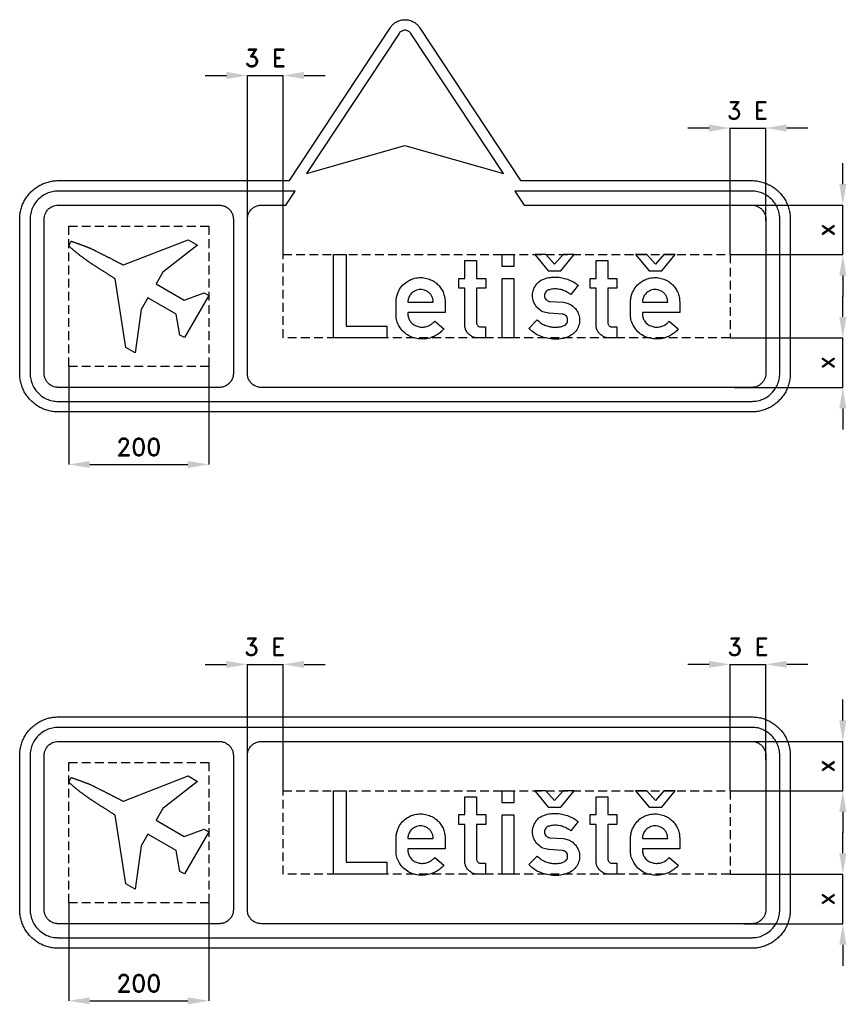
# Model space of a CAD drawing. Header units: millimetres. Extents: x 0 to 1180, y 90 to 1495.
import ezdxf

# ---------------------------------------------------------------- set-up
doc = ezdxf.new("R2010")
doc.units = ezdxf.units.MM
doc.header["$LTSCALE"] = 5
doc.linetypes.add('ČÁRKOVANÁX2', pattern=[1.5, 1, -0.5])
doc.layers.add('Kóty', color=2, linetype='Continuous')
doc.layers.add('Značka', color=7, linetype='Continuous')
doc.styles.get("Standard").update_dxf_attribs({"font": 'romand.shx', "height": 25})
doc.dimstyles.get("Standard").update_dxf_attribs({"dimtxt": 25, "dimasz": 30, "dimexe": 0.18, "dimexo": 0.0625, "dimgap": 12.5, "dimtad": 1, "dimdec": 0, "dimzin": 0, "dimdsep": 46, "dimtxsty": 'Standard', "dimcen": 0.09, "dimadec": 0, "dimazin": 0, "dimtfac": 1, "dimtdec": 0, "dimtofl": 0, "dimtmove": 0, "dimatfit": 3, "dimfxl": 1, "dimtolj": 1, "dimtzin": 0, "dimarcsym": 0})

# ---------------------------------------------------------------- blocks, each defined once
blk = doc.blocks.new('*D0')
at = {"layer": 'Defpoints', "color": 0, "transparency": 16777216}
for p in [(1017.4, 1230.2), (1175, 1230.2), (1014, 1159.7)]:
    blk.add_point(p, dxfattribs=at)
at = {"layer": 'Kóty', "color": 0, "lineweight": -2, "transparency": 16777216}
for p, q in [((1175, 1260.2), (1175, 1290.2)), ((1017.5, 1230.2), (1175.2, 1230.2)), ((1014.1, 1159.7), (1175.2, 1159.7)), ((1175, 1129.7), (1175, 1099.7))]:
    blk.add_line(p, q, dxfattribs=at)
at = {"layer": 'Kóty', "color": 0, "transparency": 16777216}
for points in [[(1170, 1260.2), (1180, 1260.2), (1175, 1230.2)], [(1170, 1129.7), (1180, 1129.7), (1175, 1159.7)]]:
    blk.add_solid(points, dxfattribs=at)
at = {"layer": 'Kóty', "color": 0, "transparency": 16777216, "insert": (1150, 1194.9), "char_height": 25, "attachment_point": 5, "rotation": 90}
blk.add_mtext('\\A1;x', dxfattribs=at)
blk = doc.blocks.new('*D1')
at = {"layer": 'Defpoints', "color": 0, "transparency": 16777216}
for p in [(1014, 1040.7), (1175, 1040.7), (1019.8, 970.2)]:
    blk.add_point(p, dxfattribs=at)
at = {"layer": 'Kóty', "color": 0, "lineweight": -2, "transparency": 16777216}
for p, q in [((1175, 1070.7), (1175, 1100.7)), ((1014.1, 1040.7), (1175.2, 1040.7)), ((1019.9, 970.2), (1175.2, 970.2)), ((1175, 940.2), (1175, 910.2))]:
    blk.add_line(p, q, dxfattribs=at)
at = {"layer": 'Kóty', "color": 0, "transparency": 16777216}
for points in [[(1170, 1070.7), (1180, 1070.7), (1175, 1040.7)], [(1170, 940.2), (1180, 940.2), (1175, 970.2)]]:
    blk.add_solid(points, dxfattribs=at)
at = {"layer": 'Kóty', "color": 0, "transparency": 16777216, "insert": (1150, 1005.4), "char_height": 25, "attachment_point": 5, "rotation": 90}
blk.add_mtext('\\A1;x', dxfattribs=at)
blk = doc.blocks.new('*D3')
at = {"layer": 'Defpoints', "color": 0, "transparency": 16777216}
for p in [(1014, 275.5), (1033.5, 205), (1175, 205)]:
    blk.add_point(p, dxfattribs=at)
at = {"layer": 'Kóty', "color": 0, "lineweight": -2, "transparency": 16777216}
for p, q in [((1175, 305.5), (1175, 335.5)), ((1014.1, 275.5), (1175.2, 275.5)), ((1033.5, 205), (1175.2, 205)), ((1175, 175), (1175, 145))]:
    blk.add_line(p, q, dxfattribs=at)
at = {"layer": 'Kóty', "color": 0, "transparency": 16777216}
for points in [[(1170, 305.5), (1180, 305.5), (1175, 275.5)], [(1170, 175), (1180, 175), (1175, 205)]]:
    blk.add_solid(points, dxfattribs=at)
at = {"layer": 'Kóty', "color": 0, "transparency": 16777216, "insert": (1150, 240.3), "char_height": 25, "attachment_point": 5, "rotation": 90}
blk.add_mtext('\\A1;x', dxfattribs=at)
blk = doc.blocks.new('*D4')
at = {"layer": 'Defpoints', "color": 0, "transparency": 16777216}
for p in [(1038.7, 465), (1175, 465), (1014, 394.5)]:
    blk.add_point(p, dxfattribs=at)
at = {"layer": 'Kóty', "color": 0, "lineweight": -2, "transparency": 16777216}
for p, q in [((1175, 495), (1175, 525)), ((1038.8, 465), (1175.2, 465)), ((1014.1, 394.5), (1175.2, 394.5)), ((1175, 364.5), (1175, 334.5))]:
    blk.add_line(p, q, dxfattribs=at)
at = {"layer": 'Kóty', "color": 0, "transparency": 16777216}
for points in [[(1170, 495), (1180, 495), (1175, 465)], [(1170, 364.5), (1180, 364.5), (1175, 394.5)]]:
    blk.add_solid(points, dxfattribs=at)
at = {"layer": 'Kóty', "color": 0, "transparency": 16777216, "insert": (1150, 429.8), "char_height": 25, "attachment_point": 5, "rotation": 90}
blk.add_mtext('\\A1;x', dxfattribs=at)
blk = doc.blocks.new('*D5')
at = {"layer": 'Defpoints', "color": 0, "transparency": 16777216}
for p in [(70, 1000.2), (270, 1000.2), (270, 860.2)]:
    blk.add_point(p, dxfattribs=at)
at = {"layer": 'Kóty', "color": 0, "lineweight": -2, "transparency": 16777216}
for p, q in [((70, 1000.1), (70, 860)), ((270, 1000.1), (270, 860)), ((100, 860.2), (240, 860.2))]:
    blk.add_line(p, q, dxfattribs=at)
at = {"layer": 'Kóty', "color": 0, "transparency": 16777216}
for points in [[(100, 865.2), (100, 855.2), (70, 860.2)], [(240, 865.2), (240, 855.2), (270, 860.2)]]:
    blk.add_solid(points, dxfattribs=at)
at = {"layer": 'Kóty', "color": 0, "transparency": 16777216, "insert": (170, 885.2), "char_height": 25, "attachment_point": 5}
blk.add_mtext('\\A1;200', dxfattribs=at)
blk = doc.blocks.new('*D6')
at = {"layer": 'Defpoints', "color": 0, "transparency": 16777216}
for p in [(70, 235.000505), (270, 235.000505), (270, 95.000505)]:
    blk.add_point(p, dxfattribs=at)
at = {"layer": 'Kóty', "color": 0, "lineweight": -2, "transparency": 16777216}
for p, q in [((70, 234.938005), (70, 94.820505)), ((270, 234.938005), (270, 94.820505)), ((100, 95.000505), (240, 95.000505))]:
    blk.add_line(p, q, dxfattribs=at)
at = {"layer": 'Kóty', "color": 0, "transparency": 16777216}
for points in [[(100, 100.000505), (100, 90.000505), (70, 95.000505)], [(240, 100.000505), (240, 90.000505), (270, 95.000505)]]:
    blk.add_solid(points, dxfattribs=at)
at = {"layer": 'Kóty', "color": 0, "transparency": 16777216, "insert": (170, 120.000505), "char_height": 25, "attachment_point": 5}
blk.add_mtext('\\A1;200', dxfattribs=at)

msp = doc.modelspace()

# ---------------------------------------------------------------- linework, layer by layer
at = {"layer": 'Kóty'}
for p, q in [((265, 1415.2), (295, 1415.2)), ((325, 1210.2), (325, 1415.4)), ((376, 1159.7), (376, 1415.4)), ((406, 1415.2), (436, 1415.2)), ((984, 1340.2), (954, 1340.2)), ((1014, 1159.7), (1014, 1340.4)), ((1065, 1207.9), (1065, 1340.4)), ((1125, 1340.2), (1095, 1340.2)), ((265, 575), (295, 575)), ((325, 445.1), (325, 575.2)), ((376, 394.6), (376, 575.2)), ((406, 575), (436, 575)), ((984, 575), (954, 575)), ((1014, 394.6), (1014, 575.2)), ((1065, 438.9), (1065, 575.2)), ((1125, 575), (1095, 575))]:
    msp.add_line(p, q, dxfattribs=at)
for points in [[(325, 1415.2), (376, 1415.2)], [(1014, 1340.2), (1065, 1340.2)], [(1175, 1159.7), (1175, 1230.1)], [(1175, 970.2), (1175, 1040.7)], [(325, 575), (376, 575)], [(1014, 575), (1065, 575)], [(1175, 394.5), (1175, 465)], [(1175, 205), (1175, 275.5)]]:
    msp.add_lwpolyline(points, dxfattribs=at)
for points in [[(295, 1420.2), (295, 1410.2), (325, 1415.2)], [(406, 1420.2), (406, 1410.2), (376, 1415.2)], [(984, 1345.2), (984, 1335.2), (1014, 1340.2)], [(1095, 1345.2), (1095, 1335.2), (1065, 1340.2)], [(295, 580), (295, 570), (325, 575)], [(406, 580), (406, 570), (376, 575)], [(984, 580), (984, 570), (1014, 575)], [(1095, 580), (1095, 570), (1065, 575)]]:
    msp.add_solid(points, dxfattribs=at)
at = {"layer": 'Značka', "color": 3}
for points in [[(715, 1265.2), (1045, 1265.2), (1045.2, 1265.2), (1045.4, 1265.2, -0.032178), (1052.5, 1264.7, -0.035442), (1059.5, 1263.2, -0.036278), (1066.3, 1260.9, -0.034421), (1072.6, 1257.7, -0.033711), (1078.5, 1253.8, -0.034072), (1083.9, 1249.1, -0.034199), (1088.6, 1243.7, -0.034236), (1092.6, 1237.8, -0.03403), (1095.8, 1231.4, -0.033398), (1098, 1224.7, -0.034106), (1099.5, 1217.7, -0.036743), (1100, 1210.6), (1100, 1210.4), (1100, 1210.2), (1100, 990.2), (1100, 990), (1100, 989.7, -0.032171), (1099.5, 982.6, -0.035429), (1098, 975.7, -0.03628), (1095.8, 968.9, -0.034417), (1092.6, 962.5, -0.03373), (1088.6, 956.6, -0.034083), (1083.9, 951.3, -0.034206), (1078.5, 946.6, -0.034234), (1072.6, 942.6, -0.034038), (1066.3, 939.4, -0.033409), (1059.5, 937.1, -0.034122), (1052.5, 935.6, -0.036743), (1045.4, 935.2), (1045.2, 935.2), (1045, 935.2), (55, 935.2), (54.8, 935.2), (54.6, 935.2, -0.032188), (47.5, 935.7, -0.035446), (40.5, 937.1, -0.036274), (33.7, 939.4, -0.034416), (27.4, 942.6, -0.033727), (21.4, 946.6, -0.034092), (16.1, 951.3, -0.034208), (11.4, 956.6, -0.03423), (7.4, 962.5, -0.034041), (4.3, 968.9, -0.033411), (1.9, 975.7, -0.034128), (0.5, 982.6, -0.036746), (0, 989.7), (0, 990), (0, 990.2), (0, 1210.2), (0, 1210.4), (0, 1210.6, -0.03218), (0.5, 1217.7, -0.035443), (1.9, 1224.7, -0.036268), (4.2, 1231.4, -0.034421), (7.4, 1237.8, -0.033721), (11.4, 1243.7, -0.034083), (16.1, 1249.1, -0.034213), (21.4, 1253.8, -0.034228), (27.4, 1257.7, -0.034042), (33.7, 1260.9, -0.033412), (40.5, 1263.2, -0.034125), (47.5, 1264.7, -0.036735), (54.6, 1265.2), (54.8, 1265.2), (55, 1265.2), (385, 1265.2), (385, 1265.2), (529.1, 1483.6), (529.8, 1484.6), (530.6, 1485.6, -0.052439), (534, 1489.1, -0.052761), (538.2, 1491.8, -0.065666), (543.9, 1494.1, -0.065821), (550, 1494.8, -0.065457), (556.1, 1494.1, -0.063809), (561.8, 1491.8, -0.052739), (566, 1489.1, -0.057731), (569.4, 1485.6), (570.2, 1484.6), (570.9, 1483.6), (715, 1265.2)], [(550, 1315.2), (690.4, 1275.2), (558.3, 1475.3), (558.1, 1475.7), (557.8, 1476.1, 0.052799), (556.4, 1477.5, 0.052771), (554.7, 1478.6, 0.065575), (552.4, 1479.5, 0.065728), (550, 1479.8, 0.065534), (547.6, 1479.5, 0.063903), (545.3, 1478.6, 0.052829), (543.6, 1477.5, 0.057904), (542.2, 1476.1), (541.9, 1475.7), (541.7, 1475.3), (409.6, 1275.2), (550, 1315.2)], [(325, 990.2), (325, 1210.2), (325, 1210.4), (325, 1210.7, -0.033758), (325.2, 1213.3, -0.035655), (325.8, 1215.9, -0.036087), (326.7, 1218.3, -0.034687), (327.9, 1220.6, -0.034139), (329.4, 1222.8, -0.034434), (331.2, 1224.7, -0.034551), (333.2, 1226.4, -0.034518), (335.5, 1227.7, -0.034389), (337.8, 1228.9, -0.03417), (340.3, 1229.6, -0.02818), (342.4, 1230, -0.029338), (344.5, 1230.2), (344.8, 1230.2), (345, 1230.2), (351, 1230.2), (379.9, 1230.2), (393.1, 1250.2), (55, 1250.2), (52.9, 1250.1), (50.8, 1250, 0.055738), (42.6, 1248.3, 0.056128), (35, 1244.8, 0.069646), (26.7, 1238.5, 0.068387), (20.4, 1230.2, 0.056471), (16.8, 1222.5, 0.061158), (15.2, 1214.4, 0.012199), (15.1, 1212.3, 0.004069), (15, 1210.2), (15, 990.2, 0.003582), (15.1, 988.1, 0.010737), (15.2, 986, 0.055762), (16.9, 977.8, 0.05617), (20.4, 970.2, 0.069688), (26.7, 961.8, 0.068347), (35, 955.5, 0.056431), (42.6, 952, 0.061184), (50.8, 950.4), (52.9, 950.2), (55, 950.2), (1045, 950.2, 0.003593), (1047.1, 950.3, 0.010767), (1049.2, 950.4, 0.055763), (1057.4, 952.1, 0.05619), (1065, 955.5, 0.069707), (1073.3, 961.8, 0.068354), (1079.6, 970.2, 0.056412), (1083.2, 977.8, 0.061072), (1084.8, 986), (1084.9, 988.1), (1085, 990.2), (1085, 1210.2), (1084.9, 1212.3, 0.010686), (1084.8, 1214.4, 0.055671), (1083.1, 1222.5, 0.056196), (1079.6, 1230.2, 0.069716), (1073.3, 1238.5, 0.068332), (1065, 1244.8, 0.056419), (1057.4, 1248.3, 0.061152), (1049.2, 1250, 0.012254), (1047.1, 1250.1, 0.004085), (1045, 1250.2), (706.9, 1250.2), (720.1, 1230.2), (1045, 1230.2, -0.003568), (1046, 1230.1, -0.010681), (1047.1, 1230.1, -0.055612), (1051.2, 1229.2, -0.056257), (1055, 1227.5, -0.069792), (1059.2, 1224.3, -0.0682), (1062.3, 1220.2, -0.056331), (1064.1, 1216.4, -0.061179), (1064.9, 1212.3), (1065, 1211.2), (1065, 1210.2), (1065, 990.2), (1065, 989.1), (1064.9, 988.1, -0.055731), (1064, 984, -0.056093), (1062.3, 980.2, -0.069549), (1059.2, 976, -0.068437), (1055, 972.9, -0.056492), (1051.2, 971.1, -0.06103), (1047.1, 970.3, -0.012144), (1046, 970.2, -0.004088), (1045, 970.2), (345, 970.2), (344.7, 970.2), (344.5, 970.2, -0.033859), (341.9, 970.4, -0.035517), (339.3, 971, -0.035896), (336.9, 971.9, -0.034736), (334.5, 973.1, -0.034266), (332.4, 974.6, -0.034431), (330.5, 976.4, -0.034547), (328.8, 978.4, -0.034581), (327.4, 980.6, -0.034353), (326.3, 983, -0.033754), (325.6, 985.5, -0.028215), (325.2, 987.6, -0.030659), (325, 989.7), (325, 989.9), (325, 990.2)], [(285, 970.2), (55, 970.2), (54, 970.2), (52.9, 970.3, -0.055657), (48.8, 971.1, -0.056143), (45, 972.9, -0.069689), (40.8, 976, -0.068346), (37.7, 980.2, -0.056436), (35.9, 984, -0.061199), (35.1, 988.1, -0.012223), (35, 989.1), (35, 990.2), (35, 1210.2, -0.003589), (35, 1211.2, -0.010754), (35.1, 1212.3, -0.055784), (35.9, 1216.4, -0.056163), (37.7, 1220.2, -0.069671), (40.8, 1224.3, -0.068389), (45, 1227.5, -0.056438), (48.8, 1229.2, -0.061045), (52.9, 1230.1), (54, 1230.1), (55, 1230.2), (285, 1230.2), (285.3, 1230.2), (285.5, 1230.2, -0.034472), (288.1, 1229.9, -0.035536), (290.7, 1229.3, -0.03572), (293.1, 1228.5, -0.034777), (295.4, 1227.2, -0.034289), (297.6, 1225.7, -0.034417), (299.5, 1223.9, -0.03447), (301.2, 1221.9, -0.034506), (302.6, 1219.7, -0.03442), (303.7, 1217.3, -0.034147), (304.4, 1214.8, -0.028145), (304.8, 1212.8, -0.029363), (305, 1210.6), (305, 1210.4), (305, 1210.2), (305, 990.2), (305, 989.9), (305, 989.6, -0.034453), (304.8, 987, -0.035509), (304.2, 984.5, -0.03572), (303.3, 982, -0.034748), (302.1, 979.7, -0.034308), (300.5, 977.6, -0.034417), (298.8, 975.7, -0.034477), (296.8, 974, -0.034542), (294.5, 972.6, -0.034402), (292.2, 971.5, -0.033859), (289.7, 970.7, -0.028267), (287.6, 970.3, -0.030565), (285.5, 970.2), (285.2, 970.2), (285, 970.2)], [(665, 1040.7), (654.3, 1040.7), (653.5, 1040.7, -0.007957), (652.6, 1040.8, -0.063543), (647.8, 1041.9, -0.071658), (643.3, 1044.3, -0.079319), (639.3, 1048, -0.071789), (636.6, 1052.8, -0.03661), (635.8, 1055.2, -0.046837), (635.4, 1057.6), (635.3, 1058.1), (635.3, 1058.7), (635.3, 1111.9), (626.7, 1111.9), (626.7, 1125.7), (635.3, 1125.7), (635.3, 1151.2), (652.2, 1151.2), (652.2, 1125.7), (665.2, 1125.7), (665.2, 1111.9), (652.2, 1111.9), (652.2, 1062.2), (652.3, 1061.9), (652.3, 1061.6, 0.048082), (652.6, 1060.1, 0.071767), (653.3, 1058.8, 0.102041), (654.7, 1057.4, 0.11976), (656.5, 1056.7, 0.019377), (656.9, 1056.7), (657.2, 1056.6), (665, 1056.6), (665, 1040.7)], [(852.5, 1040.7), (841.7, 1040.7), (840.9, 1040.7, -0.007962), (840.1, 1040.8, -0.063547), (835.2, 1041.9, -0.071651), (830.8, 1044.3, -0.079304), (826.7, 1048, -0.071789), (824, 1052.8, -0.036563), (823.2, 1055.2, -0.046837), (822.8, 1057.6), (822.8, 1058.1), (822.7, 1058.7), (822.7, 1111.9), (814.2, 1111.9), (814.2, 1125.7), (822.7, 1125.7), (822.7, 1151.2), (839.7, 1151.2), (839.7, 1125.7), (852.6, 1125.7), (852.6, 1111.9), (839.7, 1111.9), (839.7, 1062.2), (839.7, 1061.9), (839.8, 1061.6, 0.048123), (840.1, 1060.1, 0.071767), (840.8, 1058.8, 0.101997), (842.1, 1057.4, 0.119737), (844, 1056.7, 0.019377), (844.3, 1056.7), (844.7, 1056.6), (852.5, 1056.6), (852.5, 1040.7)], [(605.4, 1053.5, -0.002679), (604.3, 1052.3, -0.008037), (603.1, 1051.1, -0.045827), (597.7, 1046.5, -0.04632), (591.5, 1043, -0.05769), (583.1, 1040.1, -0.056158), (574.3, 1039.2, -0.062989), (564.6, 1040.2, -0.07113), (555.6, 1043.7, -0.073607), (547.8, 1049.5, -0.068182), (541.8, 1057.3, -0.062717), (538.3, 1065.1, -0.079568), (537.2, 1073.3, -0.004923), (537.2, 1073.9), (537.2, 1074.5), (537.2, 1092.9), (537.2, 1093.6, -0.002674), (537.3, 1094.4, -0.031629), (538.3, 1100.2, -0.042629), (540.2, 1105.8, -0.0748), (545.1, 1114, -0.07559), (552.2, 1120.5, -0.053403), (558, 1123.8, -0.049382), (564.3, 1125.9, -0.060565), (572.7, 1126.8, -0.063987), (581.2, 1125.7, -0.058854), (588.4, 1123, -0.056371), (594.8, 1118.7, -0.052436), (599.8, 1113.8, -0.056921), (603.5, 1107.9, -0.054709), (606.1, 1101.2, -0.044555), (607.3, 1094.2), (607.3, 1093.6), (607.4, 1092.9), (607.4, 1076.9), (554.2, 1076.9, 0.003691), (554.2, 1075.7, 0.011019), (554.2, 1074.6, 0.065031), (555, 1069.5, 0.077929), (557.2, 1065, 0.098999), (561.6, 1060.2, 0.08146), (567.6, 1057.3, 0.070358), (573.4, 1056.2, 0.067891), (579.3, 1056.7, 0.063557), (584.7, 1058.6, 0.066286), (589.5, 1061.7, 0.019669), (591, 1063.1, 0.006562), (592.5, 1064.6), (605.4, 1053.5)], [(738.9, 1066.5), (740.5, 1065, 0.012076), (742.2, 1063.5, 0.050045), (748, 1059.8, 0.056129), (754.3, 1057.4, 0.049953), (760.6, 1056.3, 0.033652), (767.1, 1056.2, 0.038681), (772.2, 1056.8, 0.077337), (777, 1058.4, 0.063259), (779.5, 1060.1, 0.091107), (781.3, 1062.4, 0.106314), (782.2, 1065.4, 0.097796), (781.9, 1068.7, 0.097109), (780.4, 1071.6, 0.108386), (778, 1073.6, 0.056545), (776.4, 1074.3, 0.036402), (774.7, 1074.7), (774.4, 1074.8), (774.2, 1074.8), (755.8, 1075.9), (755.3, 1076), (754.8, 1076.1, -0.027563), (750.8, 1076.8, -0.042509), (747, 1078.1, -0.098506), (739.7, 1083.1, -0.092422), (734.6, 1090.5, -0.094776), (732.2, 1099.1, -0.093607), (733.1, 1108.1, -0.090671), (736.8, 1116.1, -0.098271), (743.1, 1122.2, -0.058648), (748, 1124.8, -0.039426), (753.2, 1126.4, -0.044246), (761.4, 1127.5, -0.041476), (769.6, 1127.2, -0.040579), (777.8, 1125.7, -0.039789), (785.7, 1122.9, -0.02968), (790.8, 1120.4, -0.035326), (795.6, 1117.2), (796.4, 1116.6), (797.1, 1116), (786.6, 1102.7), (785.1, 1103.8, 0.009123), (783.5, 1104.9, 0.045163), (777.4, 1108, 0.05034), (770.9, 1110, 0.054359), (764.2, 1110.7, 0.055807), (757.4, 1109.9, 0.038), (754.9, 1109.2, 0.075484), (752.6, 1108, 0.078583), (750.9, 1106.3, 0.070068), (749.8, 1104.2, 0.088564), (749.2, 1101.1, 0.099162), (749.8, 1098.1, 0.088248), (751.1, 1095.8, 0.08398), (753.1, 1094.1, 0.058986), (754.8, 1093.2, 0.05667), (756.6, 1092.8), (756.9, 1092.8), (757.2, 1092.8), (775.6, 1091.6), (776, 1091.6), (776.3, 1091.6, -0.037176), (779.8, 1091, -0.036319), (783.1, 1089.8, -0.071973), (789.4, 1086.3, -0.074472), (794.4, 1081.1, -0.084663), (798.1, 1073.9, -0.08613), (799.3, 1065.9, -0.08751), (797.9, 1057.8, -0.087834), (793.9, 1050.6, -0.083402), (787.7, 1045, -0.064799), (780.1, 1041.3, -0.05395), (771.9, 1039.4, -0.04167), (763.5, 1039, -0.045226), (753.2, 1040.2, -0.048842), (743.3, 1043.2, -0.044385), (735.9, 1046.9, -0.054442), (729.5, 1051.9, -0.009872), (728.2, 1053.2), (726.9, 1054.4), (738.9, 1066.5)], [(940.2, 1053.5), (939, 1052.3), (937.9, 1051.1, -0.045816), (932.5, 1046.5, -0.04632), (926.3, 1043, -0.057685), (917.9, 1040.1, -0.056157), (909.1, 1039.2, -0.062989), (899.4, 1040.2, -0.07113), (890.4, 1043.7, -0.073607), (882.6, 1049.5, -0.068182), (876.6, 1057.3, -0.06273), (873.1, 1065.1, -0.079568), (871.9, 1073.3), (871.9, 1073.9), (872, 1074.5), (872, 1092.9), (872, 1093.6), (872.1, 1094.4, -0.031629), (873.1, 1100.2, -0.042629), (875, 1105.8, -0.074794), (879.9, 1114, -0.075594), (886.9, 1120.5, -0.053403), (892.7, 1123.8, -0.049379), (899.1, 1125.9, -0.060563), (907.5, 1126.8, -0.063985), (915.9, 1125.7, -0.058857), (923.1, 1123, -0.056375), (929.6, 1118.7, -0.052436), (934.5, 1113.8, -0.056921), (938.3, 1107.9, -0.054709), (940.9, 1101.2, -0.044555), (942.1, 1094.2), (942.1, 1093.6), (942.2, 1092.9), (942.2, 1076.9), (889, 1076.9), (889, 1075.7), (889, 1074.6, 0.065019), (889.8, 1069.5, 0.077951), (891.9, 1065, 0.098999), (896.4, 1060.2, 0.08146), (902.3, 1057.3, 0.070358), (908.2, 1056.2, 0.067891), (914.1, 1056.7, 0.063557), (919.5, 1058.6, 0.066286), (924.2, 1061.7, 0.019631), (925.8, 1063.1), (927.3, 1064.6), (940.2, 1053.5)], [(590.3, 1091.7, 0.008287), (590.2, 1093.8, 0.02495), (589.9, 1095.8, 0.067222), (588.5, 1099.9, 0.0652), (586, 1103.6, 0.07479), (582.3, 1106.9, 0.075282), (577.8, 1109, 0.108616), (570.1, 1109.7, 0.11325), (562.9, 1107.1, 0.086972), (558.5, 1103.4, 0.078972), (555.6, 1098.6, 0.038493), (554.7, 1096.1, 0.045033), (554.3, 1093.6, 0.013328), (554.2, 1092.7, 0.004407), (554.2, 1091.7), (590.3, 1091.7)], [(925.1, 1091.7), (924.9, 1093.8, 0.02498), (924.7, 1095.8, 0.067222), (923.3, 1099.9, 0.0652), (920.8, 1103.6, 0.07479), (917.1, 1106.9, 0.075282), (912.6, 1109, 0.108615), (904.9, 1109.7, 0.113253), (897.7, 1107.1, 0.086979), (893.3, 1103.4, 0.078963), (890.4, 1098.6, 0.038493), (889.5, 1096.1, 0.045033), (889.1, 1093.6), (889, 1092.7), (889, 1091.7), (925.1, 1091.7)], [(715, 500), (1045, 500), (1045.2, 500), (1045.4, 500, -0.032182), (1052.5, 499.5, -0.035438), (1059.5, 498.1, -0.03627), (1066.3, 495.8, -0.034424), (1072.6, 492.6, -0.033711), (1078.5, 488.6, -0.034069), (1083.9, 483.9, -0.034202), (1088.6, 478.6, -0.034236), (1092.6, 472.6, -0.034034), (1095.8, 466.3, -0.033397), (1098, 459.5, -0.034108), (1099.5, 452.5, -0.036743), (1100, 445.4), (1100, 445.2), (1100, 445), (1100, 225), (1100, 224.8), (1100, 224.6, -0.032171), (1099.5, 217.5, -0.035429), (1098, 210.5, -0.036282), (1095.8, 203.7, -0.034416), (1092.6, 197.4, -0.033735), (1088.6, 191.4, -0.034079), (1083.9, 186.1, -0.034202), (1078.5, 181.4, -0.034235), (1072.6, 177.4, -0.034041), (1066.3, 174.3, -0.033409), (1059.5, 171.9, -0.034125), (1052.5, 170.5, -0.036744), (1045.4, 170), (1045.2, 170), (1045, 170), (55, 170), (54.8, 170), (54.6, 170, -0.03218), (47.5, 170.5, -0.035443), (40.5, 171.9, -0.036267), (33.7, 174.2, -0.03442), (27.4, 177.4, -0.033721), (21.4, 181.4, -0.034085), (16.1, 186.1, -0.034209), (11.4, 191.4, -0.034229), (7.4, 197.4, -0.034044), (4.3, 203.7, -0.033412), (1.9, 210.5, -0.034127), (0.5, 217.5, -0.036745), (0, 224.6), (0, 224.8), (0, 225), (0, 445), (0, 445.2), (0, 445.4, -0.03218), (0.5, 452.5, -0.035445), (1.9, 459.5, -0.036269), (4.2, 466.3, -0.034421), (7.4, 472.6, -0.033724), (11.4, 478.6, -0.034083), (16.1, 483.9, -0.034206), (21.4, 488.6, -0.034225), (27.4, 492.6, -0.034042), (33.7, 495.7, -0.033408), (40.5, 498.1, -0.034129), (47.5, 499.5, -0.036747), (54.6, 500), (54.8, 500), (55, 500), (385, 500), (385, 500), (715, 500)], [(393.1, 485), (55, 485), (52.9, 484.9), (50.8, 484.8, 0.055745), (42.6, 483.1, 0.056135), (35, 479.6, 0.069649), (26.7, 473.3, 0.068381), (20.4, 465, 0.056471), (16.8, 457.4, 0.061159), (15.2, 449.2, 0.012199), (15.1, 447.1, 0.004069), (15, 445), (15, 225, 0.003582), (15.1, 222.9, 0.01074), (15.2, 220.8, 0.055764), (16.9, 212.6, 0.056172), (20.4, 205, 0.069689), (26.7, 196.7, 0.06835), (35, 190.4, 0.056432), (42.6, 186.8, 0.061183), (50.8, 185.2, 0.012222), (52.9, 185.1, 0.004076), (55, 185), (1045, 185, 0.003584), (1047.1, 185.1, 0.010741), (1049.2, 185.2, 0.055762), (1057.4, 186.9, 0.056195), (1065, 190.4, 0.069706), (1073.3, 196.7, 0.068355), (1079.6, 205, 0.056411), (1083.2, 212.6, 0.061071), (1084.8, 220.8), (1084.9, 222.9), (1085, 225), (1085, 445), (1084.9, 447.1), (1084.8, 449.2, 0.055672), (1083.1, 457.4, 0.056192), (1079.6, 465, 0.069718), (1073.3, 473.3, 0.068329), (1065, 479.6, 0.056419), (1057.4, 483.2, 0.061145), (1049.2, 484.8, 0.012196), (1047.1, 484.9, 0.004056), (1045, 485), (393.1, 485)], [(285, 205), (55, 205, -0.003578), (54, 205, -0.010722), (52.9, 205.1, -0.055674), (48.8, 206, -0.056149), (45, 207.7, -0.069686), (40.8, 210.8, -0.068344), (37.7, 215, -0.056439), (35.9, 218.8, -0.061197), (35.1, 222.9, -0.012223), (35, 224, -0.004078), (35, 225), (35, 445, -0.003588), (35, 446, -0.010756), (35.1, 447.1, -0.055783), (35.9, 451.2, -0.056154), (37.7, 455, -0.069671), (40.8, 459.2, -0.068402), (45, 462.3, -0.056438), (48.8, 464.1, -0.061037), (52.9, 464.9), (54, 465), (55, 465), (285, 465), (285.3, 465), (285.5, 465, -0.034449), (288.1, 464.8, -0.035502), (290.7, 464.2, -0.03572), (293.1, 463.3, -0.034736), (295.4, 462.1, -0.034308), (297.6, 460.5, -0.034417), (299.5, 458.8, -0.034462), (301.2, 456.8, -0.0345), (302.6, 454.5, -0.03441), (303.7, 452.2, -0.03414), (304.4, 449.7, -0.028145), (304.8, 447.6, -0.029367), (305, 445.5), (305, 445.2), (305, 445), (305, 225), (305, 224.7), (305, 224.5, -0.034453), (304.8, 221.9, -0.035508), (304.2, 219.3, -0.035716), (303.3, 216.9, -0.034737), (302.1, 214.5, -0.034307), (300.5, 212.4, -0.034408), (298.8, 210.5, -0.034476), (296.8, 208.8, -0.034544), (294.5, 207.4, -0.034385), (292.2, 206.3, -0.033863), (289.7, 205.6, -0.028275), (287.6, 205.2, -0.030556), (285.5, 205), (285.2, 205), (285, 205)], [(325, 225), (325, 445), (325, 445.3), (325, 445.5, -0.033759), (325.2, 448.1, -0.035655), (325.8, 450.7, -0.036074), (326.7, 453.1, -0.034676), (327.9, 455.5, -0.034133), (329.4, 457.6, -0.034434), (331.2, 459.5, -0.034551), (333.2, 461.2, -0.034508), (335.5, 462.6, -0.034399), (337.8, 463.7, -0.03417), (340.3, 464.4, -0.028137), (342.4, 464.8, -0.029352), (344.5, 465), (344.8, 465), (345, 465), (351, 465), (1045, 465), (1046, 465, -0.010652), (1047.1, 464.9, -0.055619), (1051.2, 464.1, -0.05627), (1055, 462.3, -0.069788), (1059.2, 459.2, -0.0682), (1062.3, 455, -0.056328), (1064.1, 451.2, -0.061178), (1064.9, 447.1), (1065, 446), (1065, 445), (1065, 225), (1065, 224), (1064.9, 222.9, -0.055731), (1064, 218.8, -0.05609), (1062.3, 215, -0.069543), (1059.2, 210.8, -0.068435), (1055, 207.7, -0.056502), (1051.2, 205.9, -0.061032), (1047.1, 205.1, -0.012148), (1046, 205, -0.004048), (1045, 205), (345, 205), (344.7, 205), (344.5, 205, -0.033881), (341.9, 205.2, -0.035516), (339.3, 205.8, -0.035892), (336.9, 206.7, -0.034746), (334.5, 207.9, -0.034255), (332.4, 209.4, -0.03445), (330.5, 211.2, -0.03454), (328.8, 213.2, -0.034588), (327.4, 215.5, -0.034345), (326.3, 217.8, -0.033751), (325.6, 220.3, -0.028217), (325.2, 222.4, -0.030658), (325, 224.5), (325, 224.8), (325, 225)], [(665, 275.5), (654.3, 275.5), (653.5, 275.6, -0.007829), (652.6, 275.6, -0.063539), (647.8, 276.7, -0.071658), (643.3, 279.1, -0.079325), (639.3, 282.9, -0.071791), (636.6, 287.6, -0.036611), (635.8, 290, -0.046837), (635.4, 292.4), (635.3, 293), (635.3, 293.6), (635.3, 346.7), (626.7, 346.7), (626.7, 360.6), (635.3, 360.6), (635.3, 386), (652.2, 386), (652.2, 360.6), (665.2, 360.6), (665.2, 346.7), (652.2, 346.7), (652.2, 297), (652.3, 296.7), (652.3, 296.4, 0.048085), (652.6, 295, 0.071767), (653.3, 293.6, 0.102033), (654.7, 292.2, 0.119775), (656.5, 291.5), (656.9, 291.5), (657.2, 291.5), (665, 291.5), (665, 275.5)], [(852.5, 275.5), (841.7, 275.5), (840.9, 275.6), (840.1, 275.6, -0.063542), (835.2, 276.7, -0.071651), (830.8, 279.1, -0.07931), (826.7, 282.9, -0.071791), (824, 287.6, -0.036565), (823.2, 290, -0.046837), (822.8, 292.4), (822.8, 293), (822.7, 293.6), (822.7, 346.7), (814.2, 346.7), (814.2, 360.6), (822.7, 360.6), (822.7, 386), (839.7, 386), (839.7, 360.6), (852.6, 360.6), (852.6, 346.7), (839.7, 346.7), (839.7, 297), (839.7, 296.7), (839.8, 296.4), (840.1, 295, 0.071767), (840.8, 293.6, 0.101989), (842.1, 292.2, 0.119752), (844, 291.5), (844.3, 291.5), (844.7, 291.5), (852.5, 291.5), (852.5, 275.5)], [(605.4, 288.3), (604.3, 287.1), (603.1, 285.9, -0.045829), (597.7, 281.4, -0.046329), (591.5, 277.8, -0.057685), (583.1, 275, -0.056156), (574.3, 274, -0.062983), (564.6, 275.1, -0.071136), (555.6, 278.6, -0.073605), (547.8, 284.4, -0.068185), (541.8, 292.2, -0.062716), (538.3, 299.9, -0.07957), (537.2, 308.1), (537.2, 308.7), (537.2, 309.3), (537.2, 327.7), (537.2, 328.5), (537.3, 329.2, -0.03163), (538.3, 335, -0.04263), (540.2, 340.6, -0.074803), (545.1, 348.9, -0.075592), (552.2, 355.4, -0.053411), (558, 358.7, -0.049388), (564.3, 360.7, -0.060565), (572.7, 361.7, -0.063994), (581.2, 360.5, -0.058848), (588.4, 357.8, -0.056368), (594.8, 353.6, -0.052438), (599.8, 348.6, -0.056927), (603.5, 342.7, -0.054708), (606.1, 336.1, -0.044553), (607.3, 329.1), (607.3, 328.4), (607.4, 327.8), (607.4, 311.7), (554.2, 311.7), (554.2, 310.6), (554.2, 309.4, 0.065029), (555, 304.4, 0.077925), (557.2, 299.8, 0.098997), (561.6, 295.1, 0.081464), (567.6, 292.2, 0.070361), (573.4, 291.1, 0.067887), (579.3, 291.6, 0.063562), (584.7, 293.4, 0.066283), (589.5, 296.5, 0.019664), (591, 297.9), (592.5, 299.4), (605.4, 288.3)], [(738.9, 301.3), (740.5, 299.8), (742.2, 298.4, 0.050039), (748, 294.6, 0.056138), (754.3, 292.2, 0.049962), (760.6, 291.1, 0.033646), (767.1, 291, 0.038688), (772.2, 291.6, 0.077322), (777, 293.3, 0.063251), (779.5, 294.9, 0.091109), (781.3, 297.2, 0.106318), (782.2, 300.3, 0.097799), (781.9, 303.5, 0.097106), (780.4, 306.4, 0.108379), (778, 308.5, 0.056561), (776.4, 309.2, 0.036394), (774.7, 309.6), (774.4, 309.6), (774.2, 309.6), (755.8, 310.7), (755.3, 310.8), (754.8, 310.9, -0.027545), (750.8, 311.7, -0.042513), (747, 313, -0.098508), (739.7, 317.9, -0.092422), (734.6, 325.3, -0.094775), (732.2, 333.9, -0.093607), (733.1, 342.9, -0.090671), (736.8, 351, -0.098272), (743.1, 357.1, -0.058646), (748, 359.6, -0.039431), (753.2, 361.2, -0.04424), (761.4, 362.3, -0.04148), (769.6, 362, -0.040578), (777.8, 360.5, -0.039789), (785.7, 357.7, -0.029687), (790.8, 355.2, -0.035321), (795.6, 352), (796.4, 351.4), (797.1, 350.8), (786.6, 337.6), (785.1, 338.7), (783.5, 339.7, 0.045159), (777.4, 342.8, 0.050327), (770.9, 344.8, 0.054352), (764.2, 345.5, 0.0558), (757.4, 344.7, 0.037989), (754.9, 344, 0.075485), (752.6, 342.8, 0.078583), (750.9, 341.1, 0.070058), (749.8, 339, 0.088566), (749.2, 336, 0.099166), (749.8, 333, 0.088261), (751.1, 330.6, 0.083963), (753.1, 328.9, 0.058972), (754.8, 328.1, 0.056694), (756.6, 327.6), (756.9, 327.6), (757.2, 327.6), (775.6, 326.5), (776, 326.4), (776.3, 326.4, -0.037189), (779.8, 325.8, -0.036331), (783.1, 324.7, -0.071973), (789.4, 321.1, -0.074478), (794.4, 315.9, -0.08466), (798.1, 308.8, -0.086129), (799.3, 300.8, -0.08751), (797.9, 292.6, -0.087834), (793.9, 285.5, -0.0834), (787.7, 279.8, -0.064796), (780.1, 276.2, -0.05395), (771.9, 274.2, -0.041669), (763.5, 273.8, -0.045224), (753.2, 275, -0.048841), (743.3, 278, -0.044385), (735.9, 281.7, -0.054449), (729.5, 286.7), (728.2, 288), (726.9, 289.3), (738.9, 301.3)], [(940.2, 288.3), (939, 287.1), (937.9, 285.9, -0.045817), (932.5, 281.4, -0.046329), (926.3, 277.8, -0.057681), (917.9, 275, -0.056155), (909.1, 274, -0.062983), (899.4, 275.1, -0.071136), (890.4, 278.6, -0.073605), (882.6, 284.4, -0.068185), (876.6, 292.2, -0.06273), (873.1, 299.9, -0.07957), (871.9, 308.1), (871.9, 308.7), (872, 309.3), (872, 327.7), (872, 328.5), (872.1, 329.2, -0.03163), (873.1, 335, -0.04263), (875, 340.6, -0.074798), (879.9, 348.9, -0.075596), (886.9, 355.4, -0.053411), (892.7, 358.7, -0.049386), (899.1, 360.7, -0.060563), (907.5, 361.7, -0.063992), (915.9, 360.5, -0.058852), (923.1, 357.8, -0.056372), (929.6, 353.6, -0.052438), (934.5, 348.6, -0.056927), (938.3, 342.7, -0.054708), (940.9, 336.1, -0.044553), (942.1, 329.1), (942.1, 328.4), (942.2, 327.8), (942.2, 311.7), (889, 311.7), (889, 310.6), (889, 309.4, 0.065017), (889.8, 304.4, 0.077947), (891.9, 299.8, 0.098997), (896.4, 295.1, 0.081464), (902.3, 292.2, 0.070361), (908.2, 291.1, 0.067887), (914.1, 291.6, 0.063562), (919.5, 293.4, 0.066283), (924.2, 296.5), (925.8, 297.9), (927.3, 299.4), (940.2, 288.3)], [(590.3, 326.6), (590.2, 328.6, 0.024954), (589.9, 330.6, 0.067221), (588.5, 334.8, 0.06519), (586, 338.4, 0.074788), (582.3, 341.7, 0.075279), (577.8, 343.8, 0.10861), (570.1, 344.5, 0.11325), (562.9, 341.9, 0.086983), (558.5, 338.3, 0.07897), (555.6, 333.4, 0.038493), (554.7, 331, 0.045033), (554.3, 328.5), (554.2, 327.5), (554.2, 326.6), (590.3, 326.6)], [(925.1, 326.6), (924.9, 328.6), (924.7, 330.6, 0.067221), (923.3, 334.8, 0.06519), (920.8, 338.4, 0.074788), (917.1, 341.7, 0.075279), (912.6, 343.8, 0.108609), (904.9, 344.5, 0.113253), (897.7, 341.9, 0.086989), (893.3, 338.3, 0.078962), (890.4, 333.4, 0.038493), (889.5, 331, 0.045033), (889.1, 328.5), (889, 327.5), (889, 326.6), (925.1, 326.6)]]:
    msp.add_lwpolyline(points, format="xyb", dxfattribs=at)
at = {"layer": 'Značka', "color": 6, "linetype": 'ČÁRKOVANÁX2', "ltscale": 2.5}
for points in [[(70, 1000.2), (70, 1200.2), (270, 1200.2), (270, 1000.2), (70, 1000.2)], [(376, 1040.7), (376, 1159.7), (1014, 1159.7), (1014, 1040.7), (376, 1040.7)], [(70, 235), (70, 435), (270, 435), (270, 235), (70, 235)], [(376, 275.5), (376, 394.5), (1014, 394.5), (1014, 275.5), (376, 275.5)]]:
    msp.add_lwpolyline(points, dxfattribs=at)
at = {"layer": 'Značka', "color": 3}
for points in [[(235.2, 1041.2), (228.5, 1044.9), (223.3, 1074.7), (183, 1097.8), (173.3, 1081.2), (164.7, 1019.4), (151.3, 1027), (136.3, 1124.9), (136.3, 1124.9), (136.3, 1124.9), (136.2, 1125), (136.1, 1125), (136, 1125.1), (135.9, 1125.2), (135.8, 1125.3), (135.6, 1125.3), (135.5, 1125.4), (135.4, 1125.5), (135.4, 1125.5), (135.3, 1125.5), (135.3, 1125.6), (135.3, 1125.6), (135.3, 1125.6), (135.3, 1125.6), (135.1, 1125.7), (135, 1125.8), (134.8, 1125.9), (134.5, 1126.1), (134, 1126.5), (133.4, 1126.8), (132.6, 1127.4), (131.8, 1127.9), (131, 1128.4), (130.2, 1128.9), (129.4, 1129.4), (128.6, 1129.9), (128.3, 1130.1), (128, 1130.3), (127.7, 1130.5), (127.4, 1130.7), (126.4, 1131.4), (125.5, 1132), (124.7, 1132.5), (123.9, 1133), (123.1, 1133.5), (122.3, 1133.9), (121.6, 1134.4), (120.8, 1134.9), (120.5, 1135.1), (120.1, 1135.3), (119.8, 1135.5), (119.5, 1135.7), (118.6, 1136.3), (117.6, 1136.9), (116.8, 1137.4), (116, 1138), (115.3, 1138.5), (114.5, 1139), (113.7, 1139.5), (112.9, 1140), (112.6, 1140.2), (112.3, 1140.4), (111.9, 1140.6), (111.6, 1140.8), (110.9, 1141.3), (110.1, 1141.7), (109.5, 1142.1), (108.9, 1142.5), (108.3, 1142.9), (107.6, 1143.3), (107, 1143.7), (106.4, 1144.1), (106.1, 1144.3), (105.9, 1144.5), (105.7, 1144.6), (105.4, 1144.8), (104.6, 1145.3), (103.9, 1145.8), (103.2, 1146.2), (102.6, 1146.6), (102, 1147.1), (101.3, 1147.5), (100.7, 1147.9), (100.1, 1148.3), (99.8, 1148.5), (99.5, 1148.7), (99.3, 1148.9), (99, 1149), (98.6, 1149.3), (98.1, 1149.7), (97.8, 1149.9), (97.4, 1150.2), (97, 1150.4), (96.6, 1150.7), (96.3, 1150.9), (96, 1151.1), (95.7, 1151.4), (95.3, 1151.7), (94.8, 1152.1), (94.3, 1152.4), (93.8, 1152.7), (93.4, 1153.1), (92.9, 1153.4), (92.5, 1153.7), (92.1, 1154), (91.6, 1154.3), (91.5, 1154.5), (91.3, 1154.6), (91.1, 1154.7), (90.9, 1154.8), (90.2, 1155.4), (89.6, 1155.9), (89, 1156.3), (88.4, 1156.7), (87.8, 1157.1), (87.3, 1157.6), (86.7, 1158), (86.1, 1158.4), (85.9, 1158.6), (85.7, 1158.8), (85.5, 1159), (85.2, 1159.1), (84.5, 1159.6), (83.9, 1160.2), (83.3, 1160.6), (82.7, 1161), (82.2, 1161.5), (81.6, 1161.9), (81.1, 1162.4), (80.5, 1162.8), (80.3, 1163), (80.1, 1163.2), (79.9, 1163.4), (79.6, 1163.5), (79.1, 1164), (78.6, 1164.4), (78.1, 1164.8), (77.7, 1165.2), (77.3, 1165.5), (76.8, 1165.9), (76.5, 1166.2), (76.1, 1166.5), (75.7, 1166.9), (75.3, 1167.2), (74.7, 1167.7), (74.2, 1168.2), (73.7, 1168.6), (73.3, 1169), (72.8, 1169.4), (72.4, 1169.9), (71.9, 1170.3), (71.5, 1170.7), (71.3, 1170.9), (71.1, 1171), (71, 1171.1), (70.9, 1171.2), (70.8, 1171.3), (70.8, 1171.4), (70.8, 1171.4), (70.8, 1171.4), (70.7, 1171.4), (70.7, 1171.4), (70.7, 1171.5), (70.6, 1171.5), (70.5, 1171.6), (70.4, 1171.7), (70.4, 1171.8), (70.3, 1171.8), (70.2, 1171.9), (70.1, 1172), (70.1, 1172), (70.1, 1172.1), (70, 1172.1), (70, 1172.1), (70, 1172.1), (70, 1172.1), (73.7, 1178.8), (73.8, 1178.8), (73.8, 1178.8), (73.9, 1178.7), (74, 1178.7), (74.1, 1178.7), (74.2, 1178.6), (74.3, 1178.6), (74.4, 1178.5), (74.5, 1178.5), (74.6, 1178.5), (74.6, 1178.4), (74.7, 1178.4), (74.7, 1178.4), (74.7, 1178.4), (74.8, 1178.4), (74.8, 1178.4), (74.9, 1178.4), (75, 1178.3), (75.2, 1178.2), (75.4, 1178.2), (75.9, 1178), (76.5, 1177.8), (77.2, 1177.5), (77.9, 1177.3), (78.6, 1177), (79.3, 1176.8), (80, 1176.5), (80.7, 1176.3), (81, 1176.2), (81.2, 1176.1), (81.5, 1176), (81.8, 1175.9), (82.6, 1175.6), (83.4, 1175.3), (84, 1175.1), (84.7, 1174.8), (85.4, 1174.6), (86, 1174.4), (86.7, 1174.1), (87.3, 1173.9), (87.6, 1173.8), (87.9, 1173.7), (88.1, 1173.6), (88.4, 1173.5), (89.2, 1173.3), (89.9, 1173), (90.6, 1172.7), (91.2, 1172.5), (91.9, 1172.3), (92.5, 1172), (93.2, 1171.8), (93.8, 1171.5), (94.1, 1171.4), (94.3, 1171.3), (94.6, 1171.2), (94.9, 1171.1), (95.5, 1170.9), (96.1, 1170.6), (96.6, 1170.4), (97.2, 1170.2), (97.7, 1170), (98.2, 1169.8), (98.7, 1169.5), (99.2, 1169.3), (99.4, 1169.2), (99.6, 1169.1), (99.9, 1169.1), (100.1, 1169), (100.9, 1168.6), (101.6, 1168.2), (102.3, 1167.9), (103, 1167.6), (103.6, 1167.3), (104.3, 1167), (104.9, 1166.7), (105.6, 1166.4), (105.8, 1166.2), (106.1, 1166.1), (106.4, 1166), (106.6, 1165.8), (107.8, 1165.3), (109, 1164.7), (109.9, 1164.2), (110.9, 1163.7), (111.9, 1163.2), (112.8, 1162.7), (113.8, 1162.3), (114.8, 1161.8), (115.2, 1161.6), (115.6, 1161.4), (116, 1161.2), (116.3, 1161), (117.3, 1160.5), (118.3, 1160), (119.2, 1159.5), (120, 1159.1), (120.9, 1158.7), (121.7, 1158.3), (122.5, 1157.8), (123.4, 1157.4), (123.7, 1157.2), (124, 1157.1), (124.4, 1156.9), (124.7, 1156.7), (125.7, 1156.2), (126.7, 1155.7), (127.5, 1155.3), (128.4, 1154.8), (129.2, 1154.4), (130.1, 1154), (130.9, 1153.5), (131.8, 1153.1), (132.1, 1152.9), (132.4, 1152.8), (132.8, 1152.6), (133.1, 1152.4), (133.9, 1152), (134.7, 1151.6), (135.4, 1151.2), (136, 1150.9), (136.7, 1150.6), (137.4, 1150.2), (138, 1149.9), (138.7, 1149.5), (139, 1149.4), (139.2, 1149.3), (139.5, 1149.1), (139.8, 1149), (140.6, 1148.6), (141.4, 1148.1), (142.1, 1147.8), (142.8, 1147.4), (143.5, 1147.1), (144.2, 1146.7), (144.9, 1146.4), (145.6, 1146), (145.9, 1145.9), (146.2, 1145.8), (146.4, 1145.7), (146.5, 1145.6), (146.6, 1145.5), (146.7, 1145.5), (146.8, 1145.5), (146.8, 1145.5), (146.8, 1145.4), (146.9, 1145.4), (146.9, 1145.4), (147, 1145.3), (147.2, 1145.3), (147.3, 1145.2), (147.4, 1145.1), (147.5, 1145.1), (147.6, 1145), (147.8, 1145), (147.8, 1144.9), (147.9, 1144.9), (147.9, 1144.9), (147.9, 1144.9), (147.9, 1144.9), (148, 1144.9), (240.3, 1180.9), (253.7, 1173.1), (204.4, 1134.7), (194.8, 1117.8), (235, 1094.7), (263.3, 1105.1), (270, 1101.3), (235.2, 1041.2)], [(447.8, 1040.7), (447.8, 1159.7), (465.9, 1159.7), (465.9, 1057.7), (524.3, 1057.7), (524.3, 1040.7), (447.8, 1040.7)], [(688.5, 1142.7), (688.5, 1159.7), (705.6, 1159.7), (705.6, 1142.7), (688.5, 1142.7)], [(754.5, 1136.3), (772.5, 1136.3), (791.7, 1159.7), (775.7, 1159.7), (763.5, 1145.9), (751.3, 1159.7), (735.3, 1159.7), (754.5, 1136.3)], [(898.5, 1136.3), (916.5, 1136.3), (935.7, 1159.7), (919.7, 1159.7), (907.5, 1145.9), (895.3, 1159.7), (879.3, 1159.7), (898.5, 1136.3)], [(688.5, 1040.7), (688.5, 1125.6), (705.6, 1125.6), (705.6, 1040.7), (688.5, 1040.7)], [(235.2, 276), (228.5, 279.7), (223.3, 309.5), (183, 332.6), (173.3, 316), (164.7, 254.2), (151.3, 261.9), (136.3, 359.7), (136.3, 359.7), (136.3, 359.7), (136.2, 359.8), (136.1, 359.9), (136, 359.9), (135.9, 360), (135.8, 360.1), (135.6, 360.2), (135.5, 360.2), (135.4, 360.3), (135.4, 360.3), (135.3, 360.4), (135.3, 360.4), (135.3, 360.4), (135.3, 360.4), (135.3, 360.4), (135.1, 360.5), (135, 360.6), (134.8, 360.7), (134.5, 360.9), (134, 361.3), (133.4, 361.7), (132.6, 362.2), (131.8, 362.7), (131, 363.2), (130.2, 363.7), (129.4, 364.3), (128.6, 364.8), (128.3, 365), (128, 365.2), (127.7, 365.4), (127.4, 365.6), (126.4, 366.2), (125.5, 366.8), (124.7, 367.3), (123.9, 367.8), (123.1, 368.3), (122.3, 368.8), (121.6, 369.3), (120.8, 369.8), (120.5, 370), (120.1, 370.2), (119.8, 370.4), (119.5, 370.6), (118.6, 371.2), (117.6, 371.8), (116.8, 372.3), (116, 372.8), (115.3, 373.3), (114.5, 373.8), (113.7, 374.3), (112.9, 374.8), (112.6, 375), (112.3, 375.2), (111.9, 375.4), (111.6, 375.6), (110.9, 376.1), (110.1, 376.6), (109.5, 377), (108.9, 377.4), (108.3, 377.8), (107.6, 378.2), (107, 378.6), (106.4, 379), (106.1, 379.1), (105.9, 379.3), (105.7, 379.5), (105.4, 379.6), (104.6, 380.1), (103.9, 380.6), (103.2, 381), (102.6, 381.5), (102, 381.9), (101.3, 382.3), (100.7, 382.7), (100.1, 383.2), (99.8, 383.3), (99.5, 383.5), (99.3, 383.7), (99, 383.9), (98.6, 384.2), (98.1, 384.5), (97.8, 384.7), (97.4, 385), (97, 385.3), (96.6, 385.5), (96.3, 385.8), (96, 386), (95.7, 386.2), (95.3, 386.5), (94.8, 386.9), (94.3, 387.3), (93.8, 387.6), (93.4, 387.9), (92.9, 388.2), (92.5, 388.5), (92.1, 388.8), (91.6, 389.2), (91.5, 389.3), (91.3, 389.4), (91.1, 389.5), (90.9, 389.7), (90.2, 390.2), (89.6, 390.7), (89, 391.1), (88.4, 391.5), (87.8, 392), (87.3, 392.4), (86.7, 392.8), (86.1, 393.3), (85.9, 393.4), (85.7, 393.6), (85.5, 393.8), (85.2, 394), (84.5, 394.5), (83.9, 395), (83.3, 395.4), (82.7, 395.9), (82.2, 396.3), (81.6, 396.8), (81.1, 397.2), (80.5, 397.7), (80.3, 397.8), (80.1, 398), (79.9, 398.2), (79.6, 398.4), (79.1, 398.8), (78.6, 399.2), (78.1, 399.6), (77.7, 400), (77.3, 400.3), (76.8, 400.7), (76.5, 401), (76.1, 401.3), (75.7, 401.7), (75.3, 402.1), (74.7, 402.5), (74.2, 403), (73.7, 403.4), (73.3, 403.9), (72.8, 404.3), (72.4, 404.7), (71.9, 405.1), (71.5, 405.5), (71.3, 405.7), (71.1, 405.9), (71, 406), (70.9, 406.1), (70.8, 406.1), (70.8, 406.2), (70.8, 406.2), (70.8, 406.2), (70.7, 406.2), (70.7, 406.3), (70.7, 406.3), (70.6, 406.4), (70.5, 406.4), (70.4, 406.5), (70.4, 406.6), (70.3, 406.7), (70.2, 406.8), (70.1, 406.8), (70.1, 406.9), (70.1, 406.9), (70, 406.9), (70, 406.9), (70, 406.9), (70, 406.9), (73.7, 413.6), (73.8, 413.6), (73.8, 413.6), (73.9, 413.6), (74, 413.5), (74.1, 413.5), (74.2, 413.4), (74.3, 413.4), (74.4, 413.4), (74.5, 413.3), (74.6, 413.3), (74.6, 413.3), (74.7, 413.3), (74.7, 413.3), (74.7, 413.2), (74.8, 413.2), (74.8, 413.2), (74.9, 413.2), (75, 413.2), (75.2, 413.1), (75.4, 413), (75.9, 412.8), (76.5, 412.6), (77.2, 412.3), (77.9, 412.1), (78.6, 411.8), (79.3, 411.6), (80, 411.3), (80.7, 411.1), (81, 411), (81.2, 410.9), (81.5, 410.8), (81.8, 410.7), (82.6, 410.4), (83.4, 410.1), (84, 409.9), (84.7, 409.7), (85.4, 409.4), (86, 409.2), (86.7, 409), (87.3, 408.7), (87.6, 408.6), (87.9, 408.6), (88.1, 408.5), (88.4, 408.4), (89.2, 408.1), (89.9, 407.8), (90.6, 407.6), (91.2, 407.3), (91.9, 407.1), (92.5, 406.8), (93.2, 406.6), (93.8, 406.3), (94.1, 406.2), (94.3, 406.1), (94.6, 406), (94.9, 405.9), (95.5, 405.7), (96.1, 405.4), (96.6, 405.2), (97.2, 405), (97.7, 404.8), (98.2, 404.6), (98.7, 404.4), (99.2, 404.2), (99.4, 404.1), (99.6, 404), (99.9, 403.9), (100.1, 403.8), (100.9, 403.4), (101.6, 403.1), (102.3, 402.8), (103, 402.5), (103.6, 402.1), (104.3, 401.8), (104.9, 401.5), (105.6, 401.2), (105.8, 401.1), (106.1, 400.9), (106.4, 400.8), (106.6, 400.7), (107.8, 400.1), (109, 399.5), (109.9, 399), (110.9, 398.5), (111.9, 398.1), (112.8, 397.6), (113.8, 397.1), (114.8, 396.6), (115.2, 396.4), (115.6, 396.2), (116, 396), (116.3, 395.8), (117.3, 395.3), (118.3, 394.8), (119.2, 394.4), (120, 393.9), (120.9, 393.5), (121.7, 393.1), (122.5, 392.7), (123.4, 392.2), (123.7, 392.1), (124, 391.9), (124.4, 391.7), (124.7, 391.6), (125.7, 391), (126.7, 390.5), (127.5, 390.1), (128.4, 389.7), (129.2, 389.2), (130.1, 388.8), (130.9, 388.4), (131.8, 387.9), (132.1, 387.8), (132.4, 387.6), (132.8, 387.4), (133.1, 387.2), (133.9, 386.8), (134.7, 386.4), (135.4, 386.1), (136, 385.7), (136.7, 385.4), (137.4, 385), (138, 384.7), (138.7, 384.4), (139, 384.2), (139.2, 384.1), (139.5, 384), (139.8, 383.8), (140.6, 383.4), (141.4, 383), (142.1, 382.6), (142.8, 382.3), (143.5, 381.9), (144.2, 381.6), (144.9, 381.2), (145.6, 380.9), (145.9, 380.7), (146.2, 380.6), (146.4, 380.5), (146.5, 380.4), (146.6, 380.4), (146.7, 380.3), (146.8, 380.3), (146.8, 380.3), (146.8, 380.3), (146.9, 380.2), (146.9, 380.2), (147, 380.2), (147.2, 380.1), (147.3, 380), (147.4, 380), (147.5, 379.9), (147.6, 379.9), (147.8, 379.8), (147.8, 379.8), (147.9, 379.7), (147.9, 379.7), (147.9, 379.7), (147.9, 379.7), (148, 379.7), (240.3, 415.8), (253.7, 407.9), (204.4, 369.5), (194.8, 352.6), (235, 329.5), (263.3, 339.9), (270, 336.2), (235.2, 276)], [(447.8, 275.5), (447.8, 394.5), (465.9, 394.5), (465.9, 292.6), (524.3, 292.6), (524.3, 275.5), (447.8, 275.5)], [(688.5, 377.5), (688.5, 394.5), (705.6, 394.5), (705.6, 377.5), (688.5, 377.5)], [(754.5, 371.1), (772.5, 371.1), (791.7, 394.5), (775.7, 394.5), (763.5, 380.7), (751.3, 394.5), (735.3, 394.5), (754.5, 371.1)], [(898.5, 371.1), (916.5, 371.1), (935.7, 394.5), (919.7, 394.5), (907.5, 380.7), (895.3, 394.5), (879.3, 394.5), (898.5, 371.1)], [(688.5, 275.5), (688.5, 360.4), (705.6, 360.4), (705.6, 275.5), (688.5, 275.5)]]:
    msp.add_lwpolyline(points, dxfattribs=at)

# ---------------------------------------------------------------- texts
at = {"layer": 'Kóty', "char_height": 25, "attachment_point": 5}
for insert in [(350.6, 1440.2), (1038.8, 1365.2), (349.7, 600), (1039.6, 600)]:
    msp.add_mtext('\\A1;3 E', dxfattribs=dict(at, insert=insert))

# ---------------------------------------------------------------- dimensions: what is measured, and where the dimension line sits
at = {"layer": 'Kóty'}
for base, p1, p2, picture, middle in [((1175, 1230.2), (1014, 1159.7), (1017.4, 1230.2), '*D0', (1150, 1194.9)), ((1175, 1040.7), (1019.8, 970.2), (1014, 1040.7), '*D1', (1150, 1005.4)), ((1175, 465), (1014, 394.5), (1038.7, 465), '*D4', (1150, 429.8)), ((1175, 205), (1014, 275.5), (1033.5, 205), '*D3', (1150, 240.3))]:
    dim = msp.add_linear_dim(base=base, p1=p1, p2=p2, angle=90, text='x', dimstyle='Standard', dxfattribs=at)
    dim.commit()
    dim.dimension.update_dxf_attribs({"geometry": picture, "text_midpoint": middle})
for base, p1, p2, picture, middle in [((270, 860.2), (70, 1000.2), (270, 1000.2), '*D5', (170, 885.2)), ((270, 95), (70, 235), (270, 235), '*D6', (170, 120))]:
    dim = msp.add_linear_dim(base=base, p1=p1, p2=p2, dimstyle='Standard', dxfattribs=at)
    dim.commit()
    dim.dimension.update_dxf_attribs({"geometry": picture, "text_midpoint": middle})

doc.saveas('drawing.dxf')
